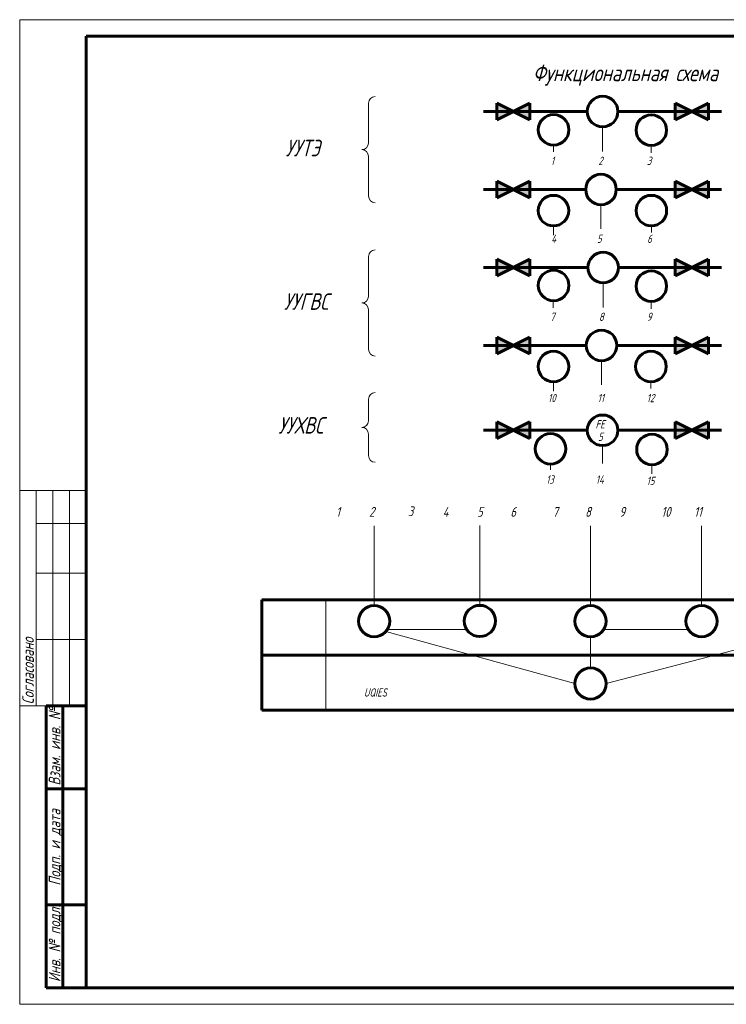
# Model space of a CAD drawing. Header units: millimetres. Extents: x 0 to 840, y 0 to 297.
# Tile 1 of 5: x 0 to 213, y 0 to 297. Entities that reach past the tile are written whole.
import ezdxf

# ---------------------------------------------------------------- set-up
doc = ezdxf.new("R2010")
doc.units = ezdxf.units.MM
doc.linetypes.add('K5LT_BASIC', pattern=[0])
doc.linetypes.add('K5LT_THIN', pattern=[0])
doc.layers.add('Системный слой', color=7, linetype='Continuous')
doc.styles.add('KTEXTSTYLE', font='gost_au.shx', dxfattribs={"width": 0.96, "height": 5})

# ---------------------------------------------------------------- blocks, each defined once
blk = doc.blocks.new('U21')
at = {"layer": 'Системный слой', "true_color": 0xffffff}
h = blk.add_hatch(color=7, dxfattribs=at)
h.paths.add_polyline_path([(143.8990161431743, 271.7853387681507), (143.8990161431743, 269.2853387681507), (143.8990161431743, 266.7853387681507), (148.8990161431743, 269.2853387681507)])
h.paths.add_polyline_path([(153.8990161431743, 271.7853387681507), (148.8990161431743, 269.2853387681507), (153.8990161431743, 266.7853387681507)])
at = {"layer": 'Системный слой', "color": 5, "linetype": 'K5LT_BASIC', "lineweight": 60, "true_color": 0x0000ff}
for p, q in [((143.8990161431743, 269.2853387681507), (143.8990161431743, 271.7853387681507)), ((143.8990161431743, 271.7853387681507), (153.8990161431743, 266.7853387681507)), ((153.8990161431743, 271.7853387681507), (143.8990161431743, 266.7853387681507)), ((153.8990161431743, 266.7853387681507), (153.8990161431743, 271.7853387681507)), ((143.8990161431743, 266.7853387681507), (143.8990161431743, 269.2853387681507))]:
    blk.add_line(p, q, dxfattribs=at)
blk = doc.blocks.new('U27')
at = {"layer": 'Системный слой', "true_color": 0xffffff}
h = blk.add_hatch(color=7, dxfattribs=at)
h.paths.add_polyline_path([(207.6850985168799, 271.7853387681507), (202.6850985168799, 269.2853387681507), (207.6850985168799, 266.7853387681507), (207.6850985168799, 269.2853387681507)])
h.paths.add_polyline_path([(197.6850985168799, 271.7853387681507), (197.6850985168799, 266.7853387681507), (202.6850985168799, 269.2853387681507)])
at = {"layer": 'Системный слой', "color": 5, "linetype": 'K5LT_BASIC', "lineweight": 60, "true_color": 0x0000ff}
for p, q in [((207.6850985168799, 271.7853387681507), (197.6850985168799, 266.7853387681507)), ((197.6850985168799, 266.7853387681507), (197.6850985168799, 271.7853387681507)), ((197.6850985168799, 271.7853387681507), (207.6850985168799, 266.7853387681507)), ((207.6850985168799, 269.2853387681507), (207.6850985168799, 271.7853387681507)), ((207.6850985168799, 266.7853387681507), (207.6850985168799, 269.2853387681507))]:
    blk.add_line(p, q, dxfattribs=at)
blk = doc.blocks.new('U28')
at = {"layer": 'Системный слой', "true_color": 0xffffff}
h = blk.add_hatch(color=7, dxfattribs=at)
h.paths.add_polyline_path([(143.8990161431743, 248.2880441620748), (143.8990161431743, 245.7880441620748), (143.8990161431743, 243.2880441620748), (148.8990161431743, 245.7880441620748)])
h.paths.add_polyline_path([(153.8990161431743, 248.2880441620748), (148.8990161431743, 245.7880441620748), (153.8990161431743, 243.2880441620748)])
at = {"layer": 'Системный слой', "color": 5, "linetype": 'K5LT_BASIC', "lineweight": 60, "true_color": 0x0000ff}
for p, q in [((143.8990161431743, 245.7880441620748), (143.8990161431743, 248.2880441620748)), ((143.8990161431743, 248.2880441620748), (153.8990161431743, 243.2880441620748)), ((153.8990161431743, 248.2880441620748), (143.8990161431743, 243.2880441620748)), ((153.8990161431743, 243.2880441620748), (153.8990161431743, 248.2880441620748)), ((143.8990161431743, 243.2880441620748), (143.8990161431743, 245.7880441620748))]:
    blk.add_line(p, q, dxfattribs=at)
blk = doc.blocks.new('U29')
at = {"layer": 'Системный слой', "true_color": 0xffffff}
h = blk.add_hatch(color=7, dxfattribs=at)
h.paths.add_polyline_path([(143.8990161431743, 224.7361786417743), (143.8990161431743, 222.2361786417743), (143.8990161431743, 219.7361786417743), (148.8990161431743, 222.2361786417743)])
h.paths.add_polyline_path([(153.8990161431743, 224.7361786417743), (148.8990161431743, 222.2361786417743), (153.8990161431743, 219.7361786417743)])
at = {"layer": 'Системный слой', "color": 5, "linetype": 'K5LT_BASIC', "lineweight": 60, "true_color": 0x0000ff}
for p, q in [((143.8990161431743, 222.2361786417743), (143.8990161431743, 224.7361786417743)), ((143.8990161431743, 224.7361786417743), (153.8990161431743, 219.7361786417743)), ((153.8990161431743, 224.7361786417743), (143.8990161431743, 219.7361786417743)), ((153.8990161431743, 219.7361786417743), (153.8990161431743, 224.7361786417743)), ((143.8990161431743, 219.7361786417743), (143.8990161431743, 222.2361786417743))]:
    blk.add_line(p, q, dxfattribs=at)
blk = doc.blocks.new('U30')
at = {"layer": 'Системный слой', "true_color": 0xffffff}
h = blk.add_hatch(color=7, dxfattribs=at)
h.paths.add_polyline_path([(143.8990161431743, 201.2388840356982), (143.8990161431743, 198.7388840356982), (143.8990161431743, 196.2388840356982), (148.8990161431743, 198.7388840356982)])
h.paths.add_polyline_path([(153.8990161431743, 201.2388840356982), (148.8990161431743, 198.7388840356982), (153.8990161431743, 196.2388840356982)])
at = {"layer": 'Системный слой', "color": 5, "linetype": 'K5LT_BASIC', "lineweight": 60, "true_color": 0x0000ff}
for p, q in [((143.8990161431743, 198.7388840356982), (143.8990161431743, 201.2388840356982)), ((143.8990161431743, 201.2388840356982), (153.8990161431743, 196.2388840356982)), ((153.8990161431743, 201.2388840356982), (143.8990161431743, 196.2388840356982)), ((153.8990161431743, 196.2388840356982), (153.8990161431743, 201.2388840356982)), ((143.8990161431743, 196.2388840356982), (143.8990161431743, 198.7388840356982))]:
    blk.add_line(p, q, dxfattribs=at)
blk = doc.blocks.new('U31')
at = {"layer": 'Системный слой', "true_color": 0xffffff}
h = blk.add_hatch(color=7, dxfattribs=at)
h.paths.add_polyline_path([(197.6850985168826, 201.2388840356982), (197.6850985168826, 198.7388840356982), (197.6850985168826, 196.2388840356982), (202.6850985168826, 198.7388840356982)])
h.paths.add_polyline_path([(207.6850985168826, 201.2388840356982), (202.6850985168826, 198.7388840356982), (207.6850985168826, 196.2388840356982)])
at = {"layer": 'Системный слой', "color": 5, "linetype": 'K5LT_BASIC', "lineweight": 60, "true_color": 0x0000ff}
for p, q in [((197.6850985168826, 198.7388840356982), (197.6850985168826, 201.2388840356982)), ((197.6850985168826, 201.2388840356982), (207.6850985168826, 196.2388840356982)), ((207.6850985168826, 201.2388840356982), (197.6850985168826, 196.2388840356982)), ((207.6850985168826, 196.2388840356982), (207.6850985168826, 201.2388840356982)), ((197.6850985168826, 196.2388840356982), (197.6850985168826, 198.7388840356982))]:
    blk.add_line(p, q, dxfattribs=at)
blk = doc.blocks.new('U32')
at = {"layer": 'Системный слой', "true_color": 0xffffff}
h = blk.add_hatch(color=7, dxfattribs=at)
h.paths.add_polyline_path([(197.6850985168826, 224.7361786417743), (197.6850985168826, 222.2361786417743), (197.6850985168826, 219.7361786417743), (202.6850985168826, 222.2361786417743)])
h.paths.add_polyline_path([(207.6850985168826, 224.7361786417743), (202.6850985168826, 222.2361786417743), (207.6850985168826, 219.7361786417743)])
at = {"layer": 'Системный слой', "color": 5, "linetype": 'K5LT_BASIC', "lineweight": 60, "true_color": 0x0000ff}
for p, q in [((197.6850985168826, 222.2361786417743), (197.6850985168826, 224.7361786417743)), ((197.6850985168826, 224.7361786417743), (207.6850985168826, 219.7361786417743)), ((207.6850985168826, 224.7361786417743), (197.6850985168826, 219.7361786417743)), ((207.6850985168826, 219.7361786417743), (207.6850985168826, 224.7361786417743)), ((197.6850985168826, 219.7361786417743), (197.6850985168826, 222.2361786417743))]:
    blk.add_line(p, q, dxfattribs=at)
blk = doc.blocks.new('U33')
at = {"layer": 'Системный слой', "true_color": 0xffffff}
h = blk.add_hatch(color=7, dxfattribs=at)
h.paths.add_polyline_path([(197.6850985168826, 248.2880441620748), (197.6850985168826, 245.7880441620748), (197.6850985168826, 243.2880441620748), (202.6850985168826, 245.7880441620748)])
h.paths.add_polyline_path([(207.6850985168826, 248.2880441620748), (202.6850985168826, 245.7880441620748), (207.6850985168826, 243.2880441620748)])
at = {"layer": 'Системный слой', "color": 5, "linetype": 'K5LT_BASIC', "lineweight": 60, "true_color": 0x0000ff}
for p, q in [((197.6850985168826, 245.7880441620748), (197.6850985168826, 248.2880441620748)), ((197.6850985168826, 248.2880441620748), (207.6850985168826, 243.2880441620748)), ((207.6850985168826, 248.2880441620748), (197.6850985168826, 243.2880441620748)), ((207.6850985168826, 243.2880441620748), (207.6850985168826, 248.2880441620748)), ((197.6850985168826, 243.2880441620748), (197.6850985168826, 245.7880441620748))]:
    blk.add_line(p, q, dxfattribs=at)
blk = doc.blocks.new('U34')
at = {"layer": 'Системный слой', "true_color": 0xffffff}
h = blk.add_hatch(color=7, dxfattribs=at)
h.paths.add_polyline_path([(197.6850985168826, 175.6477909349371), (197.6850985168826, 173.1477909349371), (197.6850985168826, 170.6477909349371), (202.6850985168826, 173.1477909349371)])
h.paths.add_polyline_path([(207.6850985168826, 175.6477909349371), (202.6850985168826, 173.1477909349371), (207.6850985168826, 170.6477909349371)])
at = {"layer": 'Системный слой', "color": 5, "linetype": 'K5LT_BASIC', "lineweight": 60, "true_color": 0x0000ff}
for p, q in [((197.6850985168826, 173.1477909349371), (197.6850985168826, 175.6477909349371)), ((197.6850985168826, 175.6477909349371), (207.6850985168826, 170.6477909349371)), ((207.6850985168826, 175.6477909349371), (197.6850985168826, 170.6477909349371)), ((207.6850985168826, 170.6477909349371), (207.6850985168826, 175.6477909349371)), ((197.6850985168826, 170.6477909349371), (197.6850985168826, 173.1477909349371))]:
    blk.add_line(p, q, dxfattribs=at)
blk = doc.blocks.new('U35')
at = {"layer": 'Системный слой', "true_color": 0xffffff}
h = blk.add_hatch(color=7, dxfattribs=at)
h.paths.add_polyline_path([(143.8990161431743, 175.6477909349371), (143.8990161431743, 173.1477909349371), (143.8990161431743, 170.6477909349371), (148.8990161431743, 173.1477909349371)])
h.paths.add_polyline_path([(153.8990161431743, 175.6477909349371), (148.8990161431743, 173.1477909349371), (153.8990161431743, 170.6477909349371)])
at = {"layer": 'Системный слой', "color": 5, "linetype": 'K5LT_BASIC', "lineweight": 60, "true_color": 0x0000ff}
for p, q in [((143.8990161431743, 173.1477909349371), (143.8990161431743, 175.6477909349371)), ((143.8990161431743, 175.6477909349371), (153.8990161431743, 170.6477909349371)), ((153.8990161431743, 175.6477909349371), (143.8990161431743, 170.6477909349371)), ((153.8990161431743, 170.6477909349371), (153.8990161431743, 175.6477909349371)), ((143.8990161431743, 170.6477909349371), (143.8990161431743, 173.1477909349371))]:
    blk.add_line(p, q, dxfattribs=at)
blk = doc.blocks.new('U55')
at = {"layer": 'Системный слой', "color": 7, "linetype": 'K5LT_THIN', "lineweight": 18}
for p, q in [((105.1975499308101, 271.8033153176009), (105.1975499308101, 259.8033153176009)), ((105.1975499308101, 255.8033153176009), (105.1975499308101, 243.8033153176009))]:
    blk.add_line(p, q, dxfattribs=at)
for centre, start, end in [((107.1975499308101, 271.8033153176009), 90, 180), ((103.1975499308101, 259.8033153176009), 270, 0), ((103.1975499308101, 255.8033153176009), 0, 90), ((107.1975499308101, 243.8033153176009), 180, 270)]:
    blk.add_arc(centre, 2, start, end, dxfattribs=at)
blk = doc.blocks.new('U56')
at = {"layer": 'Системный слой', "color": 7, "linetype": 'K5LT_THIN', "lineweight": 18}
for p, q in [((105.1975499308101, 225.5476732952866), (105.1975499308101, 213.5476732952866)), ((105.1975499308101, 209.5476732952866), (105.1975499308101, 197.5476732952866))]:
    blk.add_line(p, q, dxfattribs=at)
for centre, start, end in [((107.1975499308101, 225.5476732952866), 90, 180), ((103.1975499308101, 213.5476732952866), 270, 0), ((103.1975499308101, 209.5476732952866), 0, 90), ((107.1975499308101, 197.5476732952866), 180, 270)]:
    blk.add_arc(centre, 2, start, end, dxfattribs=at)
blk = doc.blocks.new('U60')
at = {"layer": 'Системный слой', "color": 7, "linetype": 'K5LT_THIN', "lineweight": 18}
for p, q in [((105.1975499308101, 182.5470852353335), (105.1975499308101, 176.0226017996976)), ((105.1975499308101, 172.0226017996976), (105.1975499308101, 165.4981183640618))]:
    blk.add_line(p, q, dxfattribs=at)
for centre, start, end in [((107.1975499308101, 182.5470852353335), 90, 180), ((103.1975499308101, 176.0226017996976), 270, 0), ((103.1975499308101, 172.0226017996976), 0, 90), ((107.1975499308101, 165.4981183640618), 180, 270)]:
    blk.add_arc(centre, 2, start, end, dxfattribs=at)

msp = doc.modelspace()

# ---------------------------------------------------------------- linework, layer by layer
at = {"color": 7, "linetype": 'K5LT_THIN', "lineweight": 18}
for p, q in [((0, 0), (0, 297)), ((0, 297), (420, 297)), ((20, 155), (3.980102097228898e-15, 155)), ((5, 90), (5.000000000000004, 155)), ((10, 90), (10, 155)), ((15, 90), (15, 155)), ((20, 145), (5.000000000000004, 145)), ((20, 130), (5.000000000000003, 130)), ((20, 110), (5.000000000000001, 110)), ((20, 90), (0, 90)), ((420, 0), (0, 0))]:
    msp.add_line(p, q, dxfattribs=at)
at = {"color": 5, "linetype": 'K5LT_BASIC', "lineweight": 60, "true_color": 0x0000ff}
for p, q in [((20, 5), (20, 292)), ((20, 292), (415, 292)), ((8, 5.000000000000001), (8.000000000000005, 90)), ((20.00000000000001, 90), (8.000000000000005, 90)), ((13, 5.000000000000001), (13.00000000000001, 90)), ((20, 65), (8.000000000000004, 65)), ((20, 30), (8.000000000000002, 30)), ((20, 5), (8, 5.000000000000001)), ((415, 5), (20, 5))]:
    msp.add_line(p, q, dxfattribs=at)
at = {"layer": 'Системный слой', "color": 5, "linetype": 'K5LT_BASIC', "lineweight": 60, "true_color": 0x0000ff}
for p, q in [((139.8990161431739, 269.2853387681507), (171.1845308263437, 269.2853387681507)), ((139.8990161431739, 269.2853387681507), (171.1845308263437, 269.2853387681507)), ((180.3995838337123, 269.2853387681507), (211.6850985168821, 269.2853387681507)), ((139.8990161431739, 245.7880441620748), (170.7046107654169, 245.7880441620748)), ((179.9196637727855, 245.7880441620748), (211.6850985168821, 245.7880441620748)), ((139.8990161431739, 222.2361786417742), (171.357303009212, 222.2361786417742)), ((180.5723560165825, 222.2361786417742), (211.6850985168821, 222.2361786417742)), ((139.8990161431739, 198.7388840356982), (170.877382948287, 198.7388840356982)), ((180.0924359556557, 198.7388840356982), (211.6850985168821, 198.7388840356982)), ((139.8990161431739, 173.1477909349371), (171.1845308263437, 173.1477909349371)), ((180.3995838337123, 173.1477909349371), (211.6229181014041, 173.1477909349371)), ((73, 122), (258, 122)), ((73, 122), (73, 88.76149135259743)), ((73, 105.2852321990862), (258, 105.2852321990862)), ((73, 88.76149135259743), (258, 88.76149135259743))]:
    msp.add_line(p, q, dxfattribs=at)
at = {"layer": 'Системный слой', "color": 7, "linetype": 'K5LT_THIN', "lineweight": 18}
for p, q in [((175.7920573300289, 264.677812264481), (175.7920573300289, 257.2403386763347)), ((161.0144702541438, 259.1748497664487), (161.0144702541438, 257.1748497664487)), ((190.4838465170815, 259.0872421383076), (190.4838465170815, 256.8490882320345)), ((175.3121372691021, 241.1805176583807), (175.3121372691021, 233.8865335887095)), ((160.9691912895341, 234.8028768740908), (160.9691912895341, 232.0099769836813)), ((190.5074639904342, 234.8028768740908), (190.5074639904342, 232.778496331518)), ((175.9648295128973, 217.6286521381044), (175.9648295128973, 210.1911785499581)), ((160.9059975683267, 212.0380820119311), (160.9059975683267, 210.0380820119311)), ((190.4838465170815, 212.0380820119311), (190.4838465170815, 209.799928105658)), ((175.4849094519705, 194.1313575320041), (175.4849094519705, 186.8373734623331)), ((160.9691912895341, 187.7537167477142), (160.9691912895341, 184.9608168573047)), ((190.3687885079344, 187.7537167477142), (190.3687885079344, 185.7293362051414)), ((175.7920573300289, 168.5402644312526), (175.7920573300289, 163.1027908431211)), ((160.1020778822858, 162.949694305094), (160.1020778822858, 161.2648743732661)), ((190.6831589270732, 162.760767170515), (190.6831589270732, 159.9678672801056)), ((106.8865885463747, 120.274712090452), (106.8865885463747, 144.3395467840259)), ((138.7658390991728, 120.3438197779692), (138.7658390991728, 144.4086544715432)), ((172.1664691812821, 120.2747120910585), (172.1664691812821, 144.3395467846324)), ((205.6330884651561, 120.2747120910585), (205.6330884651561, 144.3395467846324)), ((92.32797755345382, 122), (92.32797755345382, 88.76149135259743)), ((110.860573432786, 113.0301424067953), (134.8367458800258, 113.0301424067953)), ((176.1123113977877, 113.0301424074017), (201.659103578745, 113.0301424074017)), ((110.3883499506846, 112.4092324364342), (167.4542261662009, 96.7387546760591)), ((172.1664691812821, 110.8502260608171), (172.1664691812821, 101.450997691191)), ((236.262283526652, 112.2441919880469), (176.8787121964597, 96.7387546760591))]:
    msp.add_line(p, q, dxfattribs=at)
at = {"layer": 'Системный слой', "color": 5, "linetype": 'K5LT_BASIC', "lineweight": 60, "true_color": 0x0000ff}
for centre, radius in [((175.7920573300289, 269.2853387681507), 4.607526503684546), ((161.0144702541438, 263.7823762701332), 4.607526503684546), ((190.4838465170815, 263.6947686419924), 4.607526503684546), ((175.3121372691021, 245.7880441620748), 4.607526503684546), ((160.9691912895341, 239.4104033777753), 4.607526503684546), ((190.5074639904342, 239.4104033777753), 4.607526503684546), ((175.9648295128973, 222.2361786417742), 4.607526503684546), ((161.0144702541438, 216.8493380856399), 4.607526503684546), ((190.4838465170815, 216.6456085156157), 4.607526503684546), ((175.4849094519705, 198.7388840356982), 4.607526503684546), ((160.9691912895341, 192.3612432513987), 4.607526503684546), ((190.3687885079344, 192.3612432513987), 4.607526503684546), ((175.7920573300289, 173.1477909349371), 4.607526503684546), ((160.1020778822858, 167.5572208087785), 4.607526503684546), ((190.6831589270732, 167.3682936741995), 4.607526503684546), ((106.8865885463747, 115.5624690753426), 4.712243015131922), ((138.7658390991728, 115.6315767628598), 4.712243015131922), ((172.1664691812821, 115.562469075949), 4.712243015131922), ((205.6330884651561, 115.562469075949), 4.712243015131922), ((172.1664691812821, 96.7387546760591), 4.712243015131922)]:
    msp.add_circle(centre, radius, dxfattribs=at)

# ---------------------------------------------------------------- block references
at = {"layer": 'Системный слой'}
for name in ['U55', 'U21', 'U27', 'U28', 'U33', 'U56', 'U29', 'U32', 'U30', 'U31', 'U60', 'U35', 'U34']:
    msp.add_blockref(name, (0, 0), dxfattribs=at)

# ---------------------------------------------------------------- texts
at = {"color": 7, "char_height": 2.5, "attachment_point": 1, "rotation": 90, "style": 'KTEXTSTYLE'}
for s, insert in [('\\H3.5;\\W0.965;\\Q15;\\Q15;Согласовано', (0.7733259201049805, 90.5)), ('\\H3.5;\\W0.965;\\Q15;\\Q15;Взам. инв. №', (8.773325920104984, 65.98201179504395)), ('\\H3.5;\\W0.965;\\Q15;\\Q15;Подп. и дата', (8.773325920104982, 35.79680347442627)), ('\\H3.5;\\W0.965;\\Q15;\\Q15;Инв. № подл.', (8.77332592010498, 6.711615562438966))]:
    msp.add_mtext(s, dxfattribs=dict(at, insert=insert))
at = {"layer": 'Системный слой', "color": 7, "char_height": 2.5, "attachment_point": 1, "style": 'KTEXTSTYLE'}
for s, insert in [('\\H3.5;\\W0.965;\\Q15;\\Q15;\\H5.00;Функциональная схема', (154.7694962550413, 283.4504073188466)), ('\\H3.5;\\W0.965;\\Q15;\\Q15;\\H5.00;УУТЭ', (80.22547991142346, 260.7883132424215)), ('\\H3.5;\\W0.965;\\Q15;\\Q15;\\H2.50;1', (160.1814904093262, 255.6804235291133)), ('\\H3.5;\\W0.965;\\Q15;\\Q15;\\H2.50;2', (174.5212898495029, 255.6804235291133)), ('\\H3.5;\\W0.965;\\Q15;\\Q15;\\H2.50;3', (189.1474392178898, 255.6804235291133)), ('\\H3.5;\\W0.965;\\Q15;\\Q15;\\H2.50;4', (160.3300741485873, 232.1831289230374)), ('\\H3.5;\\W0.965;\\Q15;\\Q15;\\H2.50;5', (174.0946452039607, 232.1831289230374)), ('\\H3.5;\\W0.965;\\Q15;\\Q15;\\H2.50;6', (189.2276658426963, 232.1604892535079)), ('\\H3.5;\\W0.965;\\Q15;\\Q15;\\H5.00;УУГВС', (79.69551001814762, 214.4785412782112)), ('\\H3.5;\\W0.965;\\Q15;\\Q15;\\H2.50;7', (159.9854100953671, 208.6312634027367)), ('\\H3.5;\\W0.965;\\Q15;\\Q15;\\H2.50;8', (174.694062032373, 208.6312634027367)), ('\\H3.5;\\W0.965;\\Q15;\\Q15;\\H2.50;9', (189.1474392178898, 208.6312634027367)), ('\\H3.5;\\W0.965;\\Q15;\\Q15;\\H2.50;10', (159.3300741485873, 184.1339687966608)), ('\\H3.5;\\W0.965;\\Q15;\\Q15;\\H2.50;12', (189.0889903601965, 184.1113291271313)), ('\\H3.5;\\W0.965;\\Q15;\\Q15;\\H2.50;11', (174.2674173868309, 184.1339687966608)), ('\\H3.5;\\W0.965;\\Q15;\\Q15;\\H5.00;УУХВС', (78.02957969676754, 177.1324840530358)), ('\\H3.5;\\W0.965;\\Q15;\\Q15;\\H2.50;FE', (173.6523214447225, 176.2011058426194)), ('\\H3.5;\\W0.965;\\Q15;\\Q15;\\H2.50;5', (174.4357778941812, 172.4508755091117)), ('\\H3.5;\\W0.965;\\Q15;\\Q15;\\H2.50;13', (158.7610542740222, 159.5428756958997)), ('\\H3.5;\\W0.965;\\Q15;\\Q15;\\H2.50;14', (173.7281259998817, 159.5428756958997)), ('\\H3.5;\\W0.965;\\Q15;\\Q15;\\H2.50;15', (189.0440417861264, 159.1410192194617)), ('\\H3.5;\\W0.965;\\Q15;\\Q15;\\H3.00;1', (95.42897840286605, 150.0467171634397)), ('\\H3.5;\\W0.965;\\Q15;\\Q15;\\H3.00;2', (105.379897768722, 150.0467171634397)), ('\\H3.5;\\W0.965;\\Q15;\\Q15;\\H3.00;3', (117.0801766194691, 150.2342887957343)), ('\\H3.5;\\W0.965;\\Q15;\\Q15;\\H3.00;4', (127.5771123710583, 150.0467171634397)), ('\\H3.5;\\W0.965;\\Q15;\\Q15;\\H3.00;5', (137.949511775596, 150.0467171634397)), ('\\H3.5;\\W0.965;\\Q15;\\Q15;\\H3.00;6', (147.9841290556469, 150.0467171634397)), ('\\H3.5;\\W0.965;\\Q15;\\Q15;\\H3.00;7', (160.7118778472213, 150.0467171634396)), ('\\H3.5;\\W0.965;\\Q15;\\Q15;\\H3.00;8', (170.5256828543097, 150.0467171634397)), ('\\H3.5;\\W0.965;\\Q15;\\Q15;\\H3.00;9', (180.8475666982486, 150.0467171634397)), ('\\H3.5;\\W0.965;\\Q15;\\Q15;\\H3.00;10', (193.5097701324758, 150.0467171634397)), ('\\H3.5;\\W0.965;\\Q15;\\Q15;\\H3.00;11', (203.3945711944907, 150.0467171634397))]:
    msp.add_mtext(s, dxfattribs=dict(at, insert=insert))
at = {"layer": 'Системный слой', "color": 7, "insert": (103.805246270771, 95.30540294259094), "char_height": 2.5, "attachment_point": 1, "rotation": 0.017933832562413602, "style": 'KTEXTSTYLE'}
msp.add_mtext('\\H3.5;\\W0.965;\\Q15;\\Q15;\\H2.50;UQIES', dxfattribs=at)

doc.saveas('drawing.dxf')
